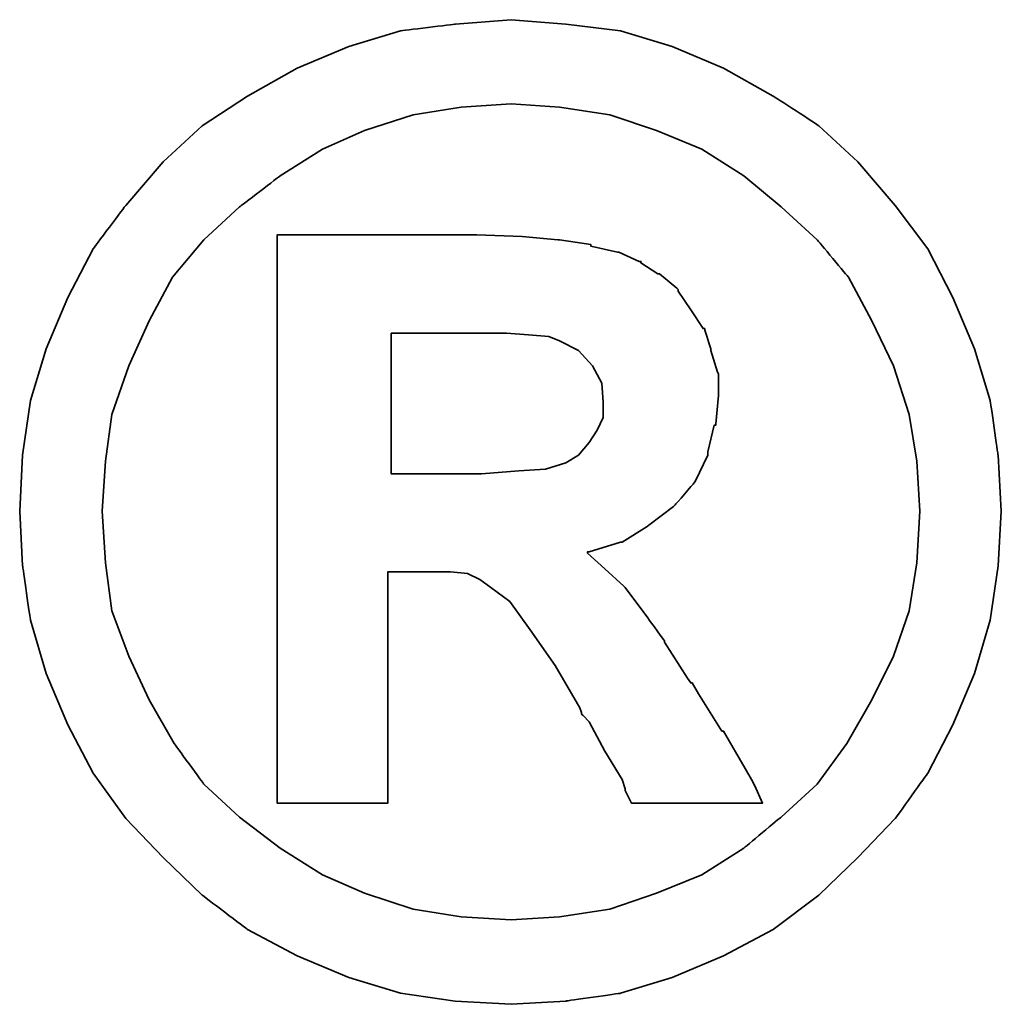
# Model space of a CAD drawing. Header units: millimetres. Extents: x 945 to 1363, y 125 to 271.
# Tile 49 of 54: x 1287.177 to 1288.16, y 177.936 to 178.923. Entities that reach past the tile are written whole.
import ezdxf

# ---------------------------------------------------------------- set-up
doc = ezdxf.new("R2010")
doc.units = ezdxf.units.MM
doc.layers.add('DIM', color=4, linetype='CONTINUOUS')
doc.layers.add('layer 1', color=7, linetype='CONTINUOUS')

# ---------------------------------------------------------------- blocks, each defined once
blk = doc.blocks.new('TBI MOTION logo(完整正式版)')
at = {"layer": 'layer 1', "color": 22, "lineweight": 35}
for points, knots in [([(81.20634, 4.98624), (81.20634, 4.98624), (81.18649, 5.32862), (81.18649, 5.32862), (81.18649, 5.32862), (81.18649, 5.32862), (81.13886, 5.66206), (81.13886, 5.66206), (81.13886, 5.66206), (81.13886, 5.66206), (81.04359, 5.97764), (81.04359, 5.97764), (81.04359, 5.97764), (81.04359, 5.97764), (80.91061, 6.29124), (80.91061, 6.29124), (80.91061, 6.29124), (80.91061, 6.29124), (80.75778, 6.58697), (80.75778, 6.58697), (80.75778, 6.58697), (80.75778, 6.58697), (80.5593, 6.85294), (80.5593, 6.85294), (80.5593, 6.85294), (80.5593, 6.85294), (80.33105, 7.1189), (80.33105, 7.1189), (80.33105, 7.1189), (80.33105, 7.1189), (80.09287, 7.33921), (80.09287, 7.33921), (80.09287, 7.33921), (80.09287, 7.33921), (79.815, 7.51982), (79.815, 7.51982), (79.815, 7.51982), (79.815, 7.51982), (79.51133, 7.69051), (79.51133, 7.69051), (79.51133, 7.69051), (79.51133, 7.69051), (79.19773, 7.8235), (79.19773, 7.8235), (79.19773, 7.8235), (79.19773, 7.8235), (78.88215, 7.91877), (78.88215, 7.91877), (78.88215, 7.91877), (78.88215, 7.91877), (78.54871, 7.95846), (78.54871, 7.95846), (78.54871, 7.95846), (78.54871, 7.95846), (78.21526, 7.98625), (78.21526, 7.98625), (78.21526, 7.98625), (78.21526, 7.98625), (77.87388, 7.95846), (77.87388, 7.95846), (77.87388, 7.95846), (77.87388, 7.95846), (77.54044, 7.91877), (77.54044, 7.91877), (77.54044, 7.91877), (77.54044, 7.91877), (77.22485, 7.8235), (77.22485, 7.8235), (77.22485, 7.8235), (77.22485, 7.8235), (76.91027, 7.69051), (76.91027, 7.69051), (76.91027, 7.69051), (76.91027, 7.69051), (76.6056, 7.51982), (76.6056, 7.51982), (76.6056, 7.51982), (76.6056, 7.51982), (76.32972, 7.33921), (76.32972, 7.33921), (76.32972, 7.33921), (76.32972, 7.33921), (76.09154, 7.1189), (76.09154, 7.1189), (76.09154, 7.1189), (76.09154, 7.1189), (75.86329, 6.85294), (75.86329, 6.85294), (75.86329, 6.85294), (75.86329, 6.85294), (75.66382, 6.58697), (75.66382, 6.58697), (75.66382, 6.58697), (75.66382, 6.58697), (75.51099, 6.29124), (75.51099, 6.29124), (75.51099, 6.29124), (75.51099, 6.29124), (75.37702, 5.97764), (75.37702, 5.97764), (75.37702, 5.97764), (75.37702, 5.97764), (75.28175, 5.66206), (75.28175, 5.66206), (75.28175, 5.66206), (75.28175, 5.66206), (75.23411, 5.32862), (75.23411, 5.32862), (75.23411, 5.32862), (75.23411, 5.32862), (75.21625, 4.98624), (75.21625, 4.98624), (75.21625, 4.98624), (75.21625, 4.98624), (75.23411, 4.6528), (75.23411, 4.6528), (75.23411, 4.6528), (75.23411, 4.6528), (75.28175, 4.32035), (75.28175, 4.32035), (75.28175, 4.32035), (75.28175, 4.32035), (75.37702, 3.99583), (75.37702, 3.99583), (75.37702, 3.99583), (75.37702, 3.99583), (75.51099, 3.68224), (75.51099, 3.68224), (75.51099, 3.68224), (75.51099, 3.68224), (75.66382, 3.38749), (75.66382, 3.38749), (75.66382, 3.38749), (75.66382, 3.38749), (75.86329, 3.10963), (75.86329, 3.10963), (75.86329, 3.10963), (75.86329, 3.10963), (76.09154, 2.87145), (76.09154, 2.87145), (76.09154, 2.87145), (76.09154, 2.87145), (76.32972, 2.6432), (76.32972, 2.6432), (76.32972, 2.6432), (76.32972, 2.6432), (76.6056, 2.43381), (76.6056, 2.43381), (76.6056, 2.43381), (76.6056, 2.43381), (76.91027, 2.27205), (76.91027, 2.27205), (76.91027, 2.27205), (76.91027, 2.27205), (77.22485, 2.13906), (77.22485, 2.13906), (77.22485, 2.13906), (77.22485, 2.13906), (77.54044, 2.0438), (77.54044, 2.0438), (77.54044, 2.0438), (77.54044, 2.0438), (77.87388, 1.99616), (77.87388, 1.99616), (77.87388, 1.99616), (77.87388, 1.99616), (78.21526, 1.97631), (78.21526, 1.97631), (78.21526, 1.97631), (78.21526, 1.97631), (78.54871, 1.99616), (78.54871, 1.99616), (78.54871, 1.99616), (78.54871, 1.99616), (78.88215, 2.0438), (78.88215, 2.0438), (78.88215, 2.0438), (78.88215, 2.0438), (79.19773, 2.13906), (79.19773, 2.13906), (79.19773, 2.13906), (79.19773, 2.13906), (79.51133, 2.27205), (79.51133, 2.27205), (79.51133, 2.27205), (79.51133, 2.27205), (79.815, 2.43381), (79.815, 2.43381), (79.815, 2.43381), (79.815, 2.43381), (80.09287, 2.6432), (80.09287, 2.6432), (80.09287, 2.6432), (80.09287, 2.6432), (80.33105, 2.87145), (80.33105, 2.87145), (80.33105, 2.87145), (80.33105, 2.87145), (80.5593, 3.10963), (80.5593, 3.10963), (80.5593, 3.10963), (80.5593, 3.10963), (80.75778, 3.38749), (80.75778, 3.38749), (80.75778, 3.38749), (80.75778, 3.38749), (80.91061, 3.68224), (80.91061, 3.68224), (80.91061, 3.68224), (80.91061, 3.68224), (81.04359, 3.99583), (81.04359, 3.99583), (81.04359, 3.99583), (81.04359, 3.99583), (81.13886, 4.32035), (81.13886, 4.32035), (81.13886, 4.32035), (81.13886, 4.32035), (81.18649, 4.6528), (81.18649, 4.6528), (81.18649, 4.6528), (81.18649, 4.6528), (81.20634, 4.98624), (81.20634, 4.98624)], [0, 0, 0, 0, 0.0178571, 0.0178571, 0.0178571, 0.0178572, 0.0357143, 0.0357143, 0.0357143, 0.0357143, 0.0535714, 0.0535714, 0.0535714, 0.0535714, 0.0714286, 0.0714286, 0.0714286, 0.0714286, 0.0892857, 0.0892857, 0.0892857, 0.0892857, 0.1071429, 0.1071429, 0.1071429, 0.1071429, 0.125, 0.125, 0.125, 0.125, 0.1428571, 0.1428571, 0.1428571, 0.1428572, 0.1607143, 0.1607143, 0.1607143, 0.1607143, 0.1785714, 0.1785714, 0.1785714, 0.1785714, 0.1964286, 0.1964286, 0.1964286, 0.1964286, 0.2142857, 0.2142857, 0.2142857, 0.2142857, 0.2321429, 0.2321429, 0.2321429, 0.2321429, 0.25, 0.25, 0.25, 0.25, 0.2678571, 0.2678571, 0.2678571, 0.2678572, 0.2857143, 0.2857143, 0.2857143, 0.2857143, 0.3035714, 0.3035714, 0.3035714, 0.3035714, 0.3214286, 0.3214286, 0.3214286, 0.3214286, 0.3392857, 0.3392857, 0.3392857, 0.3392857, 0.3571429, 0.3571429, 0.3571429, 0.3571429, 0.375, 0.375, 0.375, 0.375, 0.3928571, 0.3928571, 0.3928571, 0.3928572, 0.4107143, 0.4107143, 0.4107143, 0.4107143, 0.4285714, 0.4285714, 0.4285714, 0.4285714, 0.4464286, 0.4464286, 0.4464286, 0.4464286, 0.4642857, 0.4642857, 0.4642857, 0.4642857, 0.4821429, 0.4821429, 0.4821429, 0.4821429, 0.5, 0.5, 0.5, 0.5, 0.5178571, 0.5178571, 0.5178571, 0.5178572, 0.5357143, 0.5357143, 0.5357143, 0.5357143, 0.5535714, 0.5535714, 0.5535714, 0.5535714, 0.5714286, 0.5714286, 0.5714286, 0.5714286, 0.5892857, 0.5892857, 0.5892857, 0.5892857, 0.6071429, 0.6071429, 0.6071429, 0.6071429, 0.625, 0.625, 0.625, 0.625, 0.6428571, 0.6428571, 0.6428571, 0.6428572, 0.6607143, 0.6607143, 0.6607143, 0.6607143, 0.6785714, 0.6785714, 0.6785714, 0.6785714, 0.6964286, 0.6964286, 0.6964286, 0.6964286, 0.7142857, 0.7142857, 0.7142857, 0.7142857, 0.7321429, 0.7321429, 0.7321429, 0.7321429, 0.75, 0.75, 0.75, 0.75, 0.7678571, 0.7678571, 0.7678571, 0.7678572, 0.7857143, 0.7857143, 0.7857143, 0.7857143, 0.8035714, 0.8035714, 0.8035714, 0.8035714, 0.8214286, 0.8214286, 0.8214286, 0.8214286, 0.8392857, 0.8392857, 0.8392857, 0.8392857, 0.8571429, 0.8571429, 0.8571429, 0.8571429, 0.875, 0.875, 0.875, 0.875, 0.8928571, 0.8928571, 0.8928571, 0.8928572, 0.9107143, 0.9107143, 0.9107143, 0.9107143, 0.9285714, 0.9285714, 0.9285714, 0.9285714, 0.9464286, 0.9464286, 0.9464286, 0.9464286, 0.9642857, 0.9642857, 0.9642857, 0.9642857, 0.9821429, 0.9821429, 0.9821429, 0.9821429, 1, 1, 1, 1]), ([(80.71014, 4.98624), (80.71014, 4.98624), (80.69129, 5.29091), (80.69129, 5.29091), (80.69129, 5.29091), (80.69129, 5.29091), (80.64464, 5.57672), (80.64464, 5.57672), (80.64464, 5.57672), (80.64464, 5.57672), (80.54937, 5.87245), (80.54937, 5.87245), (80.54937, 5.87245), (80.54937, 5.87245), (80.41639, 6.14833), (80.41639, 6.14833), (80.41639, 6.14833), (80.41639, 6.14833), (80.27349, 6.41429), (80.27349, 6.41429), (80.27349, 6.41429), (80.27349, 6.41429), (80.08295, 6.64255), (80.08295, 6.64255), (80.08295, 6.64255), (80.08295, 6.64255), (79.86264, 6.84301), (79.86264, 6.84301), (79.86264, 6.84301), (79.86264, 6.84301), (79.63439, 7.03355), (79.63439, 7.03355), (79.63439, 7.03355), (79.63439, 7.03355), (79.37835, 7.1963), (79.37835, 7.1963), (79.37835, 7.1963), (79.37835, 7.1963), (79.10246, 7.30944), (79.10246, 7.30944), (79.10246, 7.30944), (79.10246, 7.30944), (78.81665, 7.40471), (78.81665, 7.40471), (78.81665, 7.40471), (78.81665, 7.40471), (78.511, 7.45234), (78.511, 7.45234), (78.511, 7.45234), (78.511, 7.45234), (78.21526, 7.47219), (78.21526, 7.47219), (78.21526, 7.47219), (78.21526, 7.47219), (77.9106, 7.45234), (77.9106, 7.45234), (77.9106, 7.45234), (77.9106, 7.45234), (77.61685, 7.40471), (77.61685, 7.40471), (77.61685, 7.40471), (77.61685, 7.40471), (77.32012, 7.30944), (77.32012, 7.30944), (77.32012, 7.30944), (77.32012, 7.30944), (77.06309, 7.1963), (77.06309, 7.1963), (77.06309, 7.1963), (77.06309, 7.1963), (76.80606, 7.03355), (76.80606, 7.03355), (76.80606, 7.03355), (76.80606, 7.03355), (76.55797, 6.84301), (76.55797, 6.84301), (76.55797, 6.84301), (76.55797, 6.84301), (76.34063, 6.64255), (76.34063, 6.64255), (76.34063, 6.64255), (76.34063, 6.64255), (76.1491, 6.41429), (76.1491, 6.41429), (76.1491, 6.41429), (76.1491, 6.41429), (76.0062, 6.14833), (76.0062, 6.14833), (76.0062, 6.14833), (76.0062, 6.14833), (75.88314, 5.87245), (75.88314, 5.87245), (75.88314, 5.87245), (75.88314, 5.87245), (75.77794, 5.57672), (75.77794, 5.57672), (75.77794, 5.57672), (75.77794, 5.57672), (75.73924, 5.29091), (75.73924, 5.29091), (75.73924, 5.29091), (75.73924, 5.29091), (75.72039, 4.98624), (75.72039, 4.98624), (75.72039, 4.98624), (75.72039, 4.98624), (75.73924, 4.67165), (75.73924, 4.67165), (75.73924, 4.67165), (75.73924, 4.67165), (75.77794, 4.37791), (75.77794, 4.37791), (75.77794, 4.37791), (75.77794, 4.37791), (75.88314, 4.10102), (75.88314, 4.10102), (75.88314, 4.10102), (75.88314, 4.10102), (76.0062, 3.83407), (76.0062, 3.83407), (76.0062, 3.83407), (76.0062, 3.83407), (76.15902, 3.56811), (76.15902, 3.56811), (76.15902, 3.56811), (76.15902, 3.56811), (76.34063, 3.32001), (76.34063, 3.32001), (76.34063, 3.32001), (76.34063, 3.32001), (76.55797, 3.11955), (76.55797, 3.11955), (76.55797, 3.11955), (76.55797, 3.11955), (76.80606, 2.92901), (76.80606, 2.92901), (76.80606, 2.92901), (76.80606, 2.92901), (77.06309, 2.76725), (77.06309, 2.76725), (77.06309, 2.76725), (77.06309, 2.76725), (77.32012, 2.65412), (77.32012, 2.65412), (77.32012, 2.65412), (77.32012, 2.65412), (77.61685, 2.55786), (77.61685, 2.55786), (77.61685, 2.55786), (77.61685, 2.55786), (77.9106, 2.51022), (77.9106, 2.51022), (77.9106, 2.51022), (77.9106, 2.51022), (78.21526, 2.49137), (78.21526, 2.49137), (78.21526, 2.49137), (78.21526, 2.49137), (78.511, 2.51022), (78.511, 2.51022), (78.511, 2.51022), (78.511, 2.51022), (78.81665, 2.55786), (78.81665, 2.55786), (78.81665, 2.55786), (78.81665, 2.55786), (79.10246, 2.65412), (79.10246, 2.65412), (79.10246, 2.65412), (79.10246, 2.65412), (79.37835, 2.76725), (79.37835, 2.76725), (79.37835, 2.76725), (79.37835, 2.76725), (79.63439, 2.92901), (79.63439, 2.92901), (79.63439, 2.92901), (79.63439, 2.92901), (79.86264, 3.11955), (79.86264, 3.11955), (79.86264, 3.11955), (79.86264, 3.11955), (80.08295, 3.32001), (80.08295, 3.32001), (80.08295, 3.32001), (80.08295, 3.32001), (80.26356, 3.56811), (80.26356, 3.56811), (80.26356, 3.56811), (80.26356, 3.56811), (80.41639, 3.83407), (80.41639, 3.83407), (80.41639, 3.83407), (80.41639, 3.83407), (80.54937, 4.10102), (80.54937, 4.10102), (80.54937, 4.10102), (80.54937, 4.10102), (80.64464, 4.37791), (80.64464, 4.37791), (80.64464, 4.37791), (80.64464, 4.37791), (80.69129, 4.67165), (80.69129, 4.67165), (80.69129, 4.67165), (80.69129, 4.67165), (80.71014, 4.98624), (80.71014, 4.98624)], [0, 0, 0, 0, 0.0192308, 0.0192308, 0.0192308, 0.0192308, 0.0384615, 0.0384615, 0.0384615, 0.0384615, 0.0576923, 0.0576923, 0.0576923, 0.0576923, 0.0769231, 0.0769231, 0.0769231, 0.0769231, 0.0961538, 0.0961538, 0.0961538, 0.0961539, 0.1153846, 0.1153846, 0.1153846, 0.1153846, 0.1346154, 0.1346154, 0.1346154, 0.1346154, 0.1538462, 0.1538462, 0.1538462, 0.1538462, 0.1730769, 0.1730769, 0.1730769, 0.1730769, 0.1923077, 0.1923077, 0.1923077, 0.1923077, 0.2115385, 0.2115385, 0.2115385, 0.2115385, 0.2307692, 0.2307692, 0.2307692, 0.2307692, 0.25, 0.25, 0.25, 0.25, 0.2692308, 0.2692308, 0.2692308, 0.2692308, 0.2884615, 0.2884615, 0.2884615, 0.2884615, 0.3076923, 0.3076923, 0.3076923, 0.3076923, 0.3269231, 0.3269231, 0.3269231, 0.3269231, 0.3461538, 0.3461538, 0.3461538, 0.3461539, 0.3653846, 0.3653846, 0.3653846, 0.3653846, 0.3846154, 0.3846154, 0.3846154, 0.3846154, 0.4038462, 0.4038462, 0.4038462, 0.4038462, 0.4230769, 0.4230769, 0.4230769, 0.4230769, 0.4423077, 0.4423077, 0.4423077, 0.4423077, 0.4615385, 0.4615385, 0.4615385, 0.4615385, 0.4807692, 0.4807692, 0.4807692, 0.4807692, 0.5, 0.5, 0.5, 0.5, 0.5192308, 0.5192308, 0.5192308, 0.5192308, 0.5384615, 0.5384615, 0.5384615, 0.5384615, 0.5576923, 0.5576923, 0.5576923, 0.5576923, 0.5769231, 0.5769231, 0.5769231, 0.5769231, 0.5961538, 0.5961538, 0.5961538, 0.5961539, 0.6153846, 0.6153846, 0.6153846, 0.6153846, 0.6346154, 0.6346154, 0.6346154, 0.6346154, 0.6538462, 0.6538462, 0.6538462, 0.6538462, 0.6730769, 0.6730769, 0.6730769, 0.6730769, 0.6923077, 0.6923077, 0.6923077, 0.6923077, 0.7115385, 0.7115385, 0.7115385, 0.7115385, 0.7307692, 0.7307692, 0.7307692, 0.7307692, 0.75, 0.75, 0.75, 0.75, 0.7692308, 0.7692308, 0.7692308, 0.7692308, 0.7884615, 0.7884615, 0.7884615, 0.7884615, 0.8076923, 0.8076923, 0.8076923, 0.8076923, 0.8269231, 0.8269231, 0.8269231, 0.8269231, 0.8461538, 0.8461538, 0.8461538, 0.8461539, 0.8653846, 0.8653846, 0.8653846, 0.8653846, 0.8846154, 0.8846154, 0.8846154, 0.8846154, 0.9038462, 0.9038462, 0.9038462, 0.9038462, 0.9230769, 0.9230769, 0.9230769, 0.9230769, 0.9423077, 0.9423077, 0.9423077, 0.9423077, 0.9615385, 0.9615385, 0.9615385, 0.9615385, 0.9807692, 0.9807692, 0.9807692, 0.9807692, 1, 1, 1, 1]), ([(76.78721, 3.2823), (76.78721, 3.2823), (76.78721, 3.32001), (76.78721, 3.32001), (76.78721, 3.32001), (76.78721, 3.32001), (76.78721, 3.42422), (76.78721, 3.42422), (76.78721, 3.42422), (76.78721, 3.42422), (76.78721, 3.59689), (76.78721, 3.59689), (76.78721, 3.59689), (76.78721, 3.59689), (76.78721, 3.80529), (76.78721, 3.80529), (76.78721, 3.80529), (76.78721, 3.80529), (76.78721, 4.0524), (76.78721, 4.0524), (76.78721, 4.0524), (76.78721, 4.0524), (76.78721, 4.32035), (76.78721, 4.32035), (76.78721, 4.32035), (76.78721, 4.32035), (76.78721, 4.92868), (76.78721, 4.92868), (76.78721, 4.92868), (76.78721, 4.92868), (76.78721, 5.53801), (76.78721, 5.53801), (76.78721, 5.53801), (76.78721, 5.53801), (76.78721, 5.82482), (76.78721, 5.82482), (76.78721, 5.82482), (76.78721, 5.82482), (76.78721, 6.07291), (76.78721, 6.07291), (76.78721, 6.07291), (76.78721, 6.07291), (76.78721, 6.30017), (76.78721, 6.30017), (76.78721, 6.30017), (76.78721, 6.30017), (76.78721, 6.45399), (76.78721, 6.45399), (76.78721, 6.45399), (76.78721, 6.45399), (76.78721, 6.5572), (76.78721, 6.5572), (76.78721, 6.5572), (76.78721, 6.5572), (76.78721, 6.59689), (76.78721, 6.59689), (76.78721, 6.59689), (76.78721, 6.59689), (76.78721, 6.67232), (76.78721, 6.67232), (76.78721, 6.67232), (76.78721, 6.67232), (76.8537, 6.67232), (76.8537, 6.67232), (76.8537, 6.67232), (76.8537, 6.67232), (76.87355, 6.67232), (76.87355, 6.67232), (76.87355, 6.67232), (76.87355, 6.67232), (76.91027, 6.67232), (76.91027, 6.67232), (76.91027, 6.67232), (76.91027, 6.67232), (77.04424, 6.67232), (77.04424, 6.67232), (77.04424, 6.67232), (77.04424, 6.67232), (77.22485, 6.67232), (77.22485, 6.67232), (77.22485, 6.67232), (77.22485, 6.67232), (77.43524, 6.67232), (77.43524, 6.67232), (77.43524, 6.67232), (77.43524, 6.67232), (77.65357, 6.67232), (77.65357, 6.67232), (77.65357, 6.67232), (77.65357, 6.67232), (77.82625, 6.67232), (77.82625, 6.67232), (77.82625, 6.67232), (77.82625, 6.67232), (77.94037, 6.67232), (77.94037, 6.67232), (77.94037, 6.67232), (77.94037, 6.67232), (77.97709, 6.67232), (77.97709, 6.67232), (77.97709, 6.67232), (77.97709, 6.67232), (77.99694, 6.67232), (77.99694, 6.67232), (77.99694, 6.67232), (77.99694, 6.67232), (78.00686, 6.67232), (78.00686, 6.67232), (78.00686, 6.67232), (78.00686, 6.67232), (78.28275, 6.6624), (78.28275, 6.6624), (78.28275, 6.6624), (78.28275, 6.6624), (78.50107, 6.64255), (78.50107, 6.64255), (78.50107, 6.64255), (78.50107, 6.64255), (78.511, 6.64255), (78.511, 6.64255), (78.511, 6.64255), (78.511, 6.64255), (78.70154, 6.61476), (78.70154, 6.61476), (78.70154, 6.61476), (78.70154, 6.61476), (78.70154, 6.60483), (78.70154, 6.60483), (78.70154, 6.60483), (78.70154, 6.60483), (78.86429, 6.56713), (78.86429, 6.56713), (78.86429, 6.56713), (78.86429, 6.56713), (78.87223, 6.56713), (78.87223, 6.56713), (78.87223, 6.56713), (78.87223, 6.56713), (78.99727, 6.51056), (78.99727, 6.51056), (78.99727, 6.51056), (78.99727, 6.51056), (79.00719, 6.51056), (79.00719, 6.51056), (79.00719, 6.51056), (79.00719, 6.51056), (79.00719, 6.50162), (79.00719, 6.50162), (79.00719, 6.50162), (79.00719, 6.50162), (79.1104, 6.43415), (79.1104, 6.43415), (79.1104, 6.43415), (79.1104, 6.43415), (79.12132, 6.43415), (79.12132, 6.43415), (79.12132, 6.43415), (79.12132, 6.43415), (79.22552, 6.34781), (79.22552, 6.34781), (79.22552, 6.34781), (79.22552, 6.34781), (79.23544, 6.33888), (79.23544, 6.33888), (79.23544, 6.33888), (79.23544, 6.33888), (79.23544, 6.32895), (79.23544, 6.32895), (79.23544, 6.32895), (79.23544, 6.32895), (79.31087, 6.21483), (79.31087, 6.21483), (79.31087, 6.21483), (79.31087, 6.21483), (79.38629, 6.1007), (79.38629, 6.1007), (79.38629, 6.1007), (79.38629, 6.1007), (79.3972, 6.1007), (79.3972, 6.1007), (79.3972, 6.1007), (79.3972, 6.1007), (79.3972, 6.09078), (79.3972, 6.09078), (79.3972, 6.09078), (79.3972, 6.09078), (79.43392, 5.97764), (79.43392, 5.97764), (79.43392, 5.97764), (79.43392, 5.97764), (79.43392, 5.96772), (79.43392, 5.96772), (79.43392, 5.96772), (79.43392, 5.96772), (79.47362, 5.83474), (79.47362, 5.83474), (79.47362, 5.83474), (79.47362, 5.83474), (79.48156, 5.82482), (79.48156, 5.82482), (79.48156, 5.82482), (79.48156, 5.82482), (79.48156, 5.69977), (79.48156, 5.69977), (79.48156, 5.69977), (79.48156, 5.69977), (79.48156, 5.69183), (79.48156, 5.69183), (79.48156, 5.69183), (79.48156, 5.69183), (79.4637, 5.51915), (79.4637, 5.51915), (79.4637, 5.51915), (79.4637, 5.51915), (79.4637, 5.51122), (79.4637, 5.51122), (79.4637, 5.51122), (79.4637, 5.51122), (79.45377, 5.51122), (79.45377, 5.51122), (79.45377, 5.51122), (79.45377, 5.51122), (79.41507, 5.34847), (79.41507, 5.34847), (79.41507, 5.34847), (79.41507, 5.34847), (79.41507, 5.33854), (79.41507, 5.33854), (79.41507, 5.33854), (79.41507, 5.33854), (79.41507, 5.32862), (79.41507, 5.32862), (79.41507, 5.32862), (79.41507, 5.32862), (79.33865, 5.16785), (79.33865, 5.16785), (79.33865, 5.16785), (79.33865, 5.16785), (79.33071, 5.15693), (79.33071, 5.15693), (79.33071, 5.15693), (79.33071, 5.15693), (79.2156, 5.02495), (79.2156, 5.02495), (79.2156, 5.02495), (79.2156, 5.02495), (79.20567, 5.01502), (79.20567, 5.01502), (79.20567, 5.01502), (79.20567, 5.01502), (79.05483, 4.89991), (79.05483, 4.89991), (79.05483, 4.89991), (79.05483, 4.89991), (79.04491, 4.89197), (79.04491, 4.89197), (79.04491, 4.89197), (79.04491, 4.89197), (78.89208, 4.7967), (78.89208, 4.7967), (78.89208, 4.7967), (78.89208, 4.7967), (78.88215, 4.7967), (78.88215, 4.7967), (78.88215, 4.7967), (78.88215, 4.7967), (78.69161, 4.73913), (78.69161, 4.73913), (78.69161, 4.73913), (78.69161, 4.73913), (78.68169, 4.73913), (78.68169, 4.73913), (78.68169, 4.73913), (78.68169, 4.73913), (78.68169, 4.72921), (78.68169, 4.72921), (78.68169, 4.72921), (78.68169, 4.72921), (78.78688, 4.63394), (78.78688, 4.63394), (78.78688, 4.63394), (78.78688, 4.63394), (78.902, 4.52875), (78.902, 4.52875), (78.902, 4.52875), (78.902, 4.52875), (78.91093, 4.52081), (78.91093, 4.52081), (78.91093, 4.52081), (78.91093, 4.52081), (79.02506, 4.36798), (79.02506, 4.36798), (79.02506, 4.36798), (79.02506, 4.36798), (79.1501, 4.1953), (79.1501, 4.1953), (79.1501, 4.1953), (79.1501, 4.1953), (79.1501, 4.18736), (79.1501, 4.18736), (79.1501, 4.18736), (79.1501, 4.18736), (79.29201, 3.96705), (79.29201, 3.96705), (79.29201, 3.96705), (79.29201, 3.96705), (79.31087, 3.93828), (79.31087, 3.93828), (79.31087, 3.93828), (79.31087, 3.93828), (79.32079, 3.93828), (79.32079, 3.93828), (79.32079, 3.93828), (79.32079, 3.93828), (79.3585, 3.87178), (79.3585, 3.87178), (79.3585, 3.87178), (79.3585, 3.87178), (79.50141, 3.64353), (79.50141, 3.64353), (79.50141, 3.64353), (79.50141, 3.64353), (79.51133, 3.64353), (79.51133, 3.64353), (79.51133, 3.64353), (79.51133, 3.64353), (79.64431, 3.41528), (79.64431, 3.41528), (79.64431, 3.41528), (79.64431, 3.41528), (79.68202, 3.3478), (79.68202, 3.3478), (79.68202, 3.3478), (79.68202, 3.3478), (79.70187, 3.31009), (79.70187, 3.31009), (79.70187, 3.31009), (79.70187, 3.31009), (79.7495, 3.2049), (79.7495, 3.2049), (79.7495, 3.2049), (79.7495, 3.2049), (79.64431, 3.2049), (79.64431, 3.2049), (79.64431, 3.2049), (79.64431, 3.2049), (79.62546, 3.2049), (79.62546, 3.2049), (79.62546, 3.2049), (79.62546, 3.2049), (79.53912, 3.2049), (79.53912, 3.2049), (79.53912, 3.2049), (79.53912, 3.2049), (79.31087, 3.2049), (79.31087, 3.2049), (79.31087, 3.2049), (79.31087, 3.2049), (79.08262, 3.2049), (79.08262, 3.2049), (79.08262, 3.2049), (79.08262, 3.2049), (79.00719, 3.2049), (79.00719, 3.2049), (79.00719, 3.2049), (79.00719, 3.2049), (78.98735, 3.2049), (78.98735, 3.2049), (78.98735, 3.2049), (78.98735, 3.2049), (78.94964, 3.2049), (78.94964, 3.2049), (78.94964, 3.2049), (78.94964, 3.2049), (78.92979, 3.24459), (78.92979, 3.24459), (78.92979, 3.24459), (78.92979, 3.24459), (78.91093, 3.2823), (78.91093, 3.2823), (78.91093, 3.2823), (78.91093, 3.2823), (78.91093, 3.29223), (78.91093, 3.29223), (78.91093, 3.29223), (78.91093, 3.29223), (78.89208, 3.3478), (78.89208, 3.3478), (78.89208, 3.3478), (78.89208, 3.3478), (78.78688, 3.52048), (78.78688, 3.52048), (78.78688, 3.52048), (78.78688, 3.52048), (78.69161, 3.7001), (78.69161, 3.7001), (78.69161, 3.7001), (78.69161, 3.7001), (78.6539, 3.7388), (78.6539, 3.7388), (78.6539, 3.7388), (78.6539, 3.7388), (78.64398, 3.74873), (78.64398, 3.74873), (78.64398, 3.74873), (78.64398, 3.74873), (78.64398, 3.75766), (78.64398, 3.75766), (78.64398, 3.75766), (78.64398, 3.75766), (78.63405, 3.78644), (78.63405, 3.78644), (78.63405, 3.78644), (78.63405, 3.78644), (78.48321, 4.04347), (78.48321, 4.04347), (78.48321, 4.04347), (78.48321, 4.04347), (78.33038, 4.2618), (78.33038, 4.2618), (78.33038, 4.2618), (78.33038, 4.2618), (78.20732, 4.43447), (78.20732, 4.43447), (78.20732, 4.43447), (78.20732, 4.43447), (78.09221, 4.52081), (78.09221, 4.52081), (78.09221, 4.52081), (78.09221, 4.52081), (78.02472, 4.56845), (78.02472, 4.56845), (78.02472, 4.56845), (78.02472, 4.56845), (77.9493, 4.60616), (77.9493, 4.60616), (77.9493, 4.60616), (77.9493, 4.60616), (77.8451, 4.61608), (77.8451, 4.61608), (77.8451, 4.61608), (77.8451, 4.61608), (77.71113, 4.61608), (77.71113, 4.61608), (77.71113, 4.61608), (77.71113, 4.61608), (77.69128, 4.61608), (77.69128, 4.61608), (77.69128, 4.61608), (77.69128, 4.61608), (77.67342, 4.61608), (77.67342, 4.61608), (77.67342, 4.61608), (77.67342, 4.61608), (77.5583, 4.61608), (77.5583, 4.61608), (77.5583, 4.61608), (77.5583, 4.61608), (77.46303, 4.61608), (77.46303, 4.61608), (77.46303, 4.61608), (77.46303, 4.61608), (77.46303, 4.54761), (77.46303, 4.54761), (77.46303, 4.54761), (77.46303, 4.54761), (77.46303, 4.47318), (77.46303, 4.47318), (77.46303, 4.47318), (77.46303, 4.47318), (77.46303, 4.24294), (77.46303, 4.24294), (77.46303, 4.24294), (77.46303, 4.24294), (77.46303, 3.99583), (77.46303, 3.99583), (77.46303, 3.99583), (77.46303, 3.99583), (77.46303, 3.72888), (77.46303, 3.72888), (77.46303, 3.72888), (77.46303, 3.72888), (77.46303, 3.51055), (77.46303, 3.51055), (77.46303, 3.51055), (77.46303, 3.51055), (77.46303, 3.42422), (77.46303, 3.42422), (77.46303, 3.42422), (77.46303, 3.42422), (77.46303, 3.35773), (77.46303, 3.35773), (77.46303, 3.35773), (77.46303, 3.35773), (77.46303, 3.30017), (77.46303, 3.30017), (77.46303, 3.30017), (77.46303, 3.30017), (77.46303, 3.2823), (77.46303, 3.2823), (77.46303, 3.2823), (77.46303, 3.2823), (77.46303, 3.2049), (77.46303, 3.2049), (77.46303, 3.2049), (77.46303, 3.2049), (77.39753, 3.2049), (77.39753, 3.2049), (77.39753, 3.2049), (77.39753, 3.2049), (77.37768, 3.2049), (77.37768, 3.2049), (77.37768, 3.2049), (77.37768, 3.2049), (77.32012, 3.2049), (77.32012, 3.2049), (77.32012, 3.2049), (77.32012, 3.2049), (77.12165, 3.2049), (77.12165, 3.2049), (77.12165, 3.2049), (77.12165, 3.2049), (76.94897, 3.2049), (76.94897, 3.2049), (76.94897, 3.2049), (76.94897, 3.2049), (76.8924, 3.2049), (76.8924, 3.2049), (76.8924, 3.2049), (76.8924, 3.2049), (76.8537, 3.2049), (76.8537, 3.2049), (76.8537, 3.2049), (76.8537, 3.2049), (76.78721, 3.2049), (76.78721, 3.2049), (76.78721, 3.2049), (76.78721, 3.2049), (76.78721, 3.2823), (76.78721, 3.2823)], [0, 0, 0, 0, 0.0074074, 0.0074074, 0.0074074, 0.0074074, 0.0148148, 0.0148148, 0.0148148, 0.0148148, 0.0222222, 0.0222222, 0.0222222, 0.0222222, 0.0296296, 0.0296296, 0.0296296, 0.0296296, 0.037037, 0.037037, 0.037037, 0.037037, 0.0444444, 0.0444444, 0.0444444, 0.0444445, 0.0518519, 0.0518519, 0.0518519, 0.0518519, 0.0592593, 0.0592593, 0.0592593, 0.0592593, 0.0666667, 0.0666667, 0.0666667, 0.0666667, 0.0740741, 0.0740741, 0.0740741, 0.0740741, 0.0814815, 0.0814815, 0.0814815, 0.0814815, 0.0888889, 0.0888889, 0.0888889, 0.0888889, 0.0962963, 0.0962963, 0.0962963, 0.0962963, 0.1037037, 0.1037037, 0.1037037, 0.1037037, 0.1111111, 0.1111111, 0.1111111, 0.1111111, 0.1185185, 0.1185185, 0.1185185, 0.1185185, 0.1259259, 0.1259259, 0.1259259, 0.1259259, 0.1333333, 0.1333333, 0.1333333, 0.1333333, 0.1407407, 0.1407407, 0.1407407, 0.1407408, 0.1481481, 0.1481481, 0.1481481, 0.1481482, 0.1555556, 0.1555556, 0.1555556, 0.1555556, 0.162963, 0.162963, 0.162963, 0.162963, 0.1703704, 0.1703704, 0.1703704, 0.1703704, 0.1777778, 0.1777778, 0.1777778, 0.1777778, 0.1851852, 0.1851852, 0.1851852, 0.1851852, 0.1925926, 0.1925926, 0.1925926, 0.1925926, 0.2, 0.2, 0.2, 0.2, 0.2074074, 0.2074074, 0.2074074, 0.2074074, 0.2148148, 0.2148148, 0.2148148, 0.2148148, 0.2222222, 0.2222222, 0.2222222, 0.2222222, 0.2296296, 0.2296296, 0.2296296, 0.2296296, 0.237037, 0.237037, 0.237037, 0.237037, 0.2444444, 0.2444444, 0.2444444, 0.2444445, 0.2518519, 0.2518519, 0.2518519, 0.2518519, 0.2592593, 0.2592593, 0.2592593, 0.2592593, 0.2666667, 0.2666667, 0.2666667, 0.2666667, 0.2740741, 0.2740741, 0.2740741, 0.2740741, 0.2814815, 0.2814815, 0.2814815, 0.2814815, 0.2888889, 0.2888889, 0.2888889, 0.2888889, 0.2962963, 0.2962963, 0.2962963, 0.2962963, 0.3037037, 0.3037037, 0.3037037, 0.3037037, 0.3111111, 0.3111111, 0.3111111, 0.3111111, 0.3185185, 0.3185185, 0.3185185, 0.3185185, 0.3259259, 0.3259259, 0.3259259, 0.3259259, 0.3333333, 0.3333333, 0.3333333, 0.3333333, 0.3407407, 0.3407407, 0.3407407, 0.3407408, 0.3481481, 0.3481481, 0.3481481, 0.3481482, 0.3555556, 0.3555556, 0.3555556, 0.3555556, 0.362963, 0.362963, 0.362963, 0.362963, 0.3703704, 0.3703704, 0.3703704, 0.3703704, 0.3777778, 0.3777778, 0.3777778, 0.3777778, 0.3851852, 0.3851852, 0.3851852, 0.3851852, 0.3925926, 0.3925926, 0.3925926, 0.3925926, 0.4, 0.4, 0.4, 0.4, 0.4074074, 0.4074074, 0.4074074, 0.4074074, 0.4148148, 0.4148148, 0.4148148, 0.4148148, 0.4222222, 0.4222222, 0.4222222, 0.4222222, 0.4296296, 0.4296296, 0.4296296, 0.4296296, 0.437037, 0.437037, 0.437037, 0.437037, 0.4444444, 0.4444444, 0.4444444, 0.4444445, 0.4518519, 0.4518519, 0.4518519, 0.4518519, 0.4592593, 0.4592593, 0.4592593, 0.4592593, 0.4666667, 0.4666667, 0.4666667, 0.4666667, 0.4740741, 0.4740741, 0.4740741, 0.4740741, 0.4814815, 0.4814815, 0.4814815, 0.4814815, 0.4888889, 0.4888889, 0.4888889, 0.4888889, 0.4962963, 0.4962963, 0.4962963, 0.4962963, 0.5037037, 0.5037037, 0.5037037, 0.5037037, 0.5111111, 0.5111111, 0.5111111, 0.5111111, 0.5185185, 0.5185185, 0.5185185, 0.5185185, 0.5259259, 0.5259259, 0.5259259, 0.5259259, 0.5333333, 0.5333333, 0.5333333, 0.5333333, 0.5407407, 0.5407407, 0.5407407, 0.5407408, 0.5481481, 0.5481481, 0.5481481, 0.5481482, 0.5555556, 0.5555556, 0.5555556, 0.5555556, 0.562963, 0.562963, 0.562963, 0.562963, 0.5703704, 0.5703704, 0.5703704, 0.5703704, 0.5777778, 0.5777778, 0.5777778, 0.5777778, 0.5851852, 0.5851852, 0.5851852, 0.5851852, 0.5925926, 0.5925926, 0.5925926, 0.5925926, 0.6, 0.6, 0.6, 0.6, 0.6074074, 0.6074074, 0.6074074, 0.6074074, 0.6148148, 0.6148148, 0.6148148, 0.6148148, 0.6222222, 0.6222222, 0.6222222, 0.6222222, 0.6296296, 0.6296296, 0.6296296, 0.6296296, 0.637037, 0.637037, 0.637037, 0.637037, 0.6444444, 0.6444444, 0.6444444, 0.6444445, 0.6518519, 0.6518519, 0.6518519, 0.6518519, 0.6592593, 0.6592593, 0.6592593, 0.6592593, 0.6666667, 0.6666667, 0.6666667, 0.6666667, 0.6740741, 0.6740741, 0.6740741, 0.6740741, 0.6814815, 0.6814815, 0.6814815, 0.6814815, 0.6888889, 0.6888889, 0.6888889, 0.6888889, 0.6962963, 0.6962963, 0.6962963, 0.6962963, 0.7037037, 0.7037037, 0.7037037, 0.7037037, 0.7111111, 0.7111111, 0.7111111, 0.7111111, 0.7185185, 0.7185185, 0.7185185, 0.7185185, 0.7259259, 0.7259259, 0.7259259, 0.7259259, 0.7333333, 0.7333333, 0.7333333, 0.7333333, 0.7407407, 0.7407407, 0.7407407, 0.7407408, 0.7481481, 0.7481481, 0.7481481, 0.7481482, 0.7555556, 0.7555556, 0.7555556, 0.7555556, 0.762963, 0.762963, 0.762963, 0.762963, 0.7703704, 0.7703704, 0.7703704, 0.7703704, 0.7777778, 0.7777778, 0.7777778, 0.7777778, 0.7851852, 0.7851852, 0.7851852, 0.7851852, 0.7925926, 0.7925926, 0.7925926, 0.7925926, 0.8, 0.8, 0.8, 0.8, 0.8074074, 0.8074074, 0.8074074, 0.8074074, 0.8148148, 0.8148148, 0.8148148, 0.8148148, 0.8222222, 0.8222222, 0.8222222, 0.8222222, 0.8296296, 0.8296296, 0.8296296, 0.8296296, 0.837037, 0.837037, 0.837037, 0.837037, 0.8444444, 0.8444444, 0.8444444, 0.8444445, 0.8518519, 0.8518519, 0.8518519, 0.8518519, 0.8592593, 0.8592593, 0.8592593, 0.8592593, 0.8666667, 0.8666667, 0.8666667, 0.8666667, 0.8740741, 0.8740741, 0.8740741, 0.8740741, 0.8814815, 0.8814815, 0.8814815, 0.8814815, 0.8888889, 0.8888889, 0.8888889, 0.8888889, 0.8962963, 0.8962963, 0.8962963, 0.8962963, 0.9037037, 0.9037037, 0.9037037, 0.9037037, 0.9111111, 0.9111111, 0.9111111, 0.9111111, 0.9185185, 0.9185185, 0.9185185, 0.9185185, 0.9259259, 0.9259259, 0.9259259, 0.9259259, 0.9333333, 0.9333333, 0.9333333, 0.9333333, 0.9407407, 0.9407407, 0.9407407, 0.9407408, 0.9481481, 0.9481481, 0.9481481, 0.9481482, 0.9555556, 0.9555556, 0.9555556, 0.9555556, 0.962963, 0.962963, 0.962963, 0.962963, 0.9703704, 0.9703704, 0.9703704, 0.9703704, 0.9777778, 0.9777778, 0.9777778, 0.9777778, 0.9851852, 0.9851852, 0.9851852, 0.9851852, 0.9925926, 0.9925926, 0.9925926, 0.9925926, 1, 1, 1, 1]), ([(77.48288, 6.07291), (77.48288, 6.07291), (77.48288, 5.99551), (77.48288, 5.99551), (77.48288, 5.99551), (77.48288, 5.99551), (77.48288, 5.82482), (77.48288, 5.82482), (77.48288, 5.82482), (77.48288, 5.82482), (77.48288, 5.63328), (77.48288, 5.63328), (77.48288, 5.63328), (77.48288, 5.63328), (77.48288, 5.46358), (77.48288, 5.46358), (77.48288, 5.46358), (77.48288, 5.46358), (77.48288, 5.29091), (77.48288, 5.29091), (77.48288, 5.29091), (77.48288, 5.29091), (77.48288, 5.21449), (77.48288, 5.21449), (77.48288, 5.21449), (77.48288, 5.21449), (77.50074, 5.21449), (77.50074, 5.21449), (77.50074, 5.21449), (77.50074, 5.21449), (77.71113, 5.21449), (77.71113, 5.21449), (77.71113, 5.21449), (77.71113, 5.21449), (77.94037, 5.21449), (77.94037, 5.21449), (77.94037, 5.21449), (77.94037, 5.21449), (78.01579, 5.21449), (78.01579, 5.21449), (78.01579, 5.21449), (78.01579, 5.21449), (78.03465, 5.21449), (78.03465, 5.21449), (78.03465, 5.21449), (78.03465, 5.21449), (78.2629, 5.23335), (78.2629, 5.23335), (78.2629, 5.23335), (78.2629, 5.23335), (78.42565, 5.24327), (78.42565, 5.24327), (78.42565, 5.24327), (78.42565, 5.24327), (78.54871, 5.28098), (78.54871, 5.28098), (78.54871, 5.28098), (78.54871, 5.28098), (78.62611, 5.32862), (78.62611, 5.32862), (78.62611, 5.32862), (78.62611, 5.32862), (78.69161, 5.40503), (78.69161, 5.40503), (78.69161, 5.40503), (78.69161, 5.40503), (78.73925, 5.48145), (78.73925, 5.48145), (78.73925, 5.48145), (78.73925, 5.48145), (78.77696, 5.55885), (78.77696, 5.55885), (78.77696, 5.55885), (78.77696, 5.55885), (78.77696, 5.65214), (78.77696, 5.65214), (78.77696, 5.65214), (78.77696, 5.65214), (78.76902, 5.76726), (78.76902, 5.76726), (78.76902, 5.76726), (78.76902, 5.76726), (78.71146, 5.87245), (78.71146, 5.87245), (78.71146, 5.87245), (78.71146, 5.87245), (78.62611, 5.96772), (78.62611, 5.96772), (78.62611, 5.96772), (78.62611, 5.96772), (78.511, 6.02528), (78.511, 6.02528), (78.511, 6.02528), (78.511, 6.02528), (78.44451, 6.05306), (78.44451, 6.05306), (78.44451, 6.05306), (78.44451, 6.05306), (78.32046, 6.06299), (78.32046, 6.06299), (78.32046, 6.06299), (78.32046, 6.06299), (78.18748, 6.07291), (78.18748, 6.07291), (78.18748, 6.07291), (78.18748, 6.07291), (77.99694, 6.07291), (77.99694, 6.07291), (77.99694, 6.07291), (77.99694, 6.07291), (77.97709, 6.07291), (77.97709, 6.07291), (77.97709, 6.07291), (77.97709, 6.07291), (77.90167, 6.07291), (77.90167, 6.07291), (77.90167, 6.07291), (77.90167, 6.07291), (77.69128, 6.07291), (77.69128, 6.07291), (77.69128, 6.07291), (77.69128, 6.07291), (77.50074, 6.07291), (77.50074, 6.07291), (77.50074, 6.07291), (77.50074, 6.07291), (77.48288, 6.07291), (77.48288, 6.07291)], [0, 0, 0, 0, 0.03125, 0.03125, 0.03125, 0.03125, 0.0625, 0.0625, 0.0625, 0.0625, 0.09375, 0.09375, 0.09375, 0.09375, 0.125, 0.125, 0.125, 0.125, 0.15625, 0.15625, 0.15625, 0.15625, 0.1875, 0.1875, 0.1875, 0.1875, 0.21875, 0.21875, 0.21875, 0.21875, 0.25, 0.25, 0.25, 0.25, 0.28125, 0.28125, 0.28125, 0.28125, 0.3125, 0.3125, 0.3125, 0.3125, 0.34375, 0.34375, 0.34375, 0.34375, 0.375, 0.375, 0.375, 0.375, 0.40625, 0.40625, 0.40625, 0.40625, 0.4375, 0.4375, 0.4375, 0.4375, 0.46875, 0.46875, 0.46875, 0.46875, 0.5, 0.5, 0.5, 0.5, 0.53125, 0.53125, 0.53125, 0.53125, 0.5625, 0.5625, 0.5625, 0.5625, 0.59375, 0.59375, 0.59375, 0.59375, 0.625, 0.625, 0.625, 0.625, 0.65625, 0.65625, 0.65625, 0.65625, 0.6875, 0.6875, 0.6875, 0.6875, 0.71875, 0.71875, 0.71875, 0.71875, 0.75, 0.75, 0.75, 0.75, 0.78125, 0.78125, 0.78125, 0.78125, 0.8125, 0.8125, 0.8125, 0.8125, 0.84375, 0.84375, 0.84375, 0.84375, 0.875, 0.875, 0.875, 0.875, 0.90625, 0.90625, 0.90625, 0.90625, 0.9375, 0.9375, 0.9375, 0.9375, 0.96875, 0.96875, 0.96875, 0.96875, 1, 1, 1, 1])]:
    blk.add_open_spline(points, degree=3, knots=knots, dxfattribs=at)

msp = doc.modelspace()

# ---------------------------------------------------------------- block references
at = {"layer": 'DIM', "color": 7, "xscale": 0.1641908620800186, "yscale": 0.1641908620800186, "zscale": 0.1641908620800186}
msp.add_blockref('TBI MOTION logo(完整正式版)', (1274.82672, 177.61163), dxfattribs=at)

doc.saveas('drawing.dxf')
